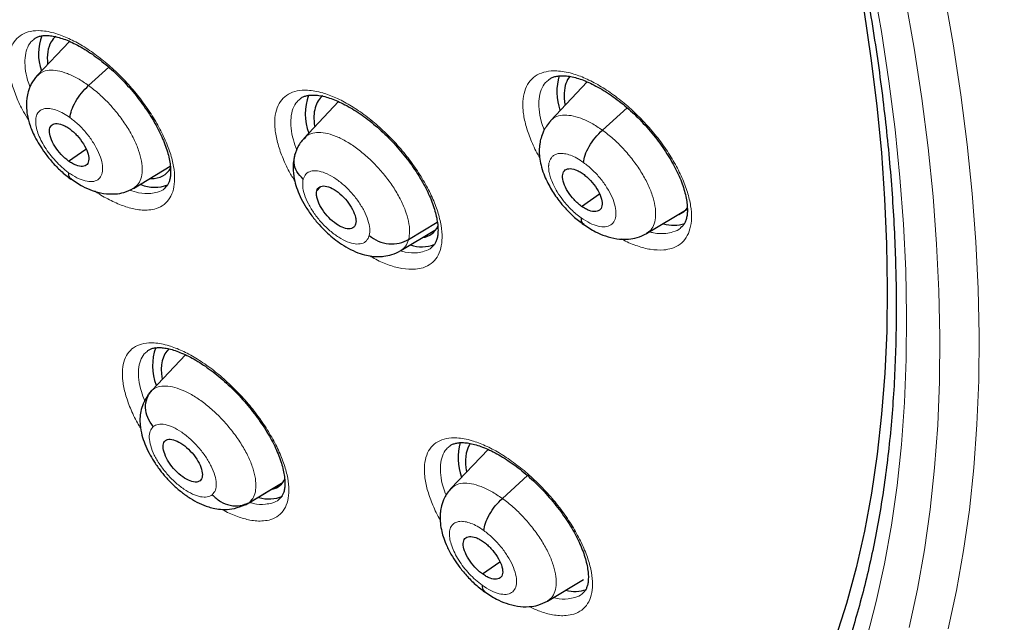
# Model space of a CAD drawing. Header units: millimetres. Extents: x 8 to 2230, y 12 to 2204.
# Tile 112 of 163: x 2072 to 2089, y 814 to 824. Entities that reach past the tile are written whole.
import ezdxf

# ---------------------------------------------------------------- set-up
doc = ezdxf.new("R2010")
doc.units = ezdxf.units.MM

msp = doc.modelspace()

# ---------------------------------------------------------------- linework, layer by layer
at = {"color": 7, "linetype": 'Continuous', "lineweight": 30}
for p, q in [((2072.885, 823.556), (2072.332, 822.97)), ((2073.211, 822.8), (2073.558, 823.114)), ((2081.763, 822.863), (2081.132, 822.196)), ((2077.499, 822.524), (2076.902, 821.892)), ((2082.023, 822.035), (2082.448, 822.419)), ((2076.905, 821.888), (2076.935, 821.915)), ((2072.869, 821.504), (2073.166, 821.711)), ((2073.982, 821.037), (2074.613, 821.415)), ((2077.125, 820.996), (2077.191, 821.065)), ((2081.667, 820.728), (2081.972, 820.94)), ((2082.782, 820.263), (2083.476, 820.678)), ((2078.701, 820.158), (2079.192, 820.459)), ((2078.566, 819.97), (2079.149, 820.318)), ((2074.3, 817.578), (2074.872, 818.184)), ((2074.297, 817.575), (2074.25, 817.525)), ((2080.062, 816.562), (2079.427, 815.89)), ((2080.308, 815.721), (2080.74, 816.112)), ((2075.904, 815.612), (2076.522, 815.982)), ((2075.969, 815.653), (2076.53, 815.989)), ((2079.967, 814.426), (2080.265, 814.633)), ((2081.083, 813.961), (2081.702, 814.332))]:
    msp.add_line(p, q, dxfattribs=at)
at = {"color": 252, "linetype": 'Continuous', "lineweight": 0}
for p, q in [((2076.876, 821.851), (2076.885, 821.87)), ((2074.254, 817.521), (2074.3, 817.578)), ((2075.969, 815.653), (2075.901, 815.617))]:
    msp.add_line(p, q, dxfattribs=at)
at = {"color": 252, "linetype": 'Continuous', "lineweight": 0, "flags": 128}
for points in [[(2086.659, 824.586), (2086.809, 823.725), (2086.938, 822.877), (2087.043, 822.044), (2087.127, 821.225), (2087.188, 820.421), (2087.226, 819.633), (2087.242, 818.861), (2087.235, 818.106), (2087.206, 817.368), (2087.154, 816.647), (2087.08, 815.945), (2086.983, 815.262), (2086.864, 814.598), (2086.722, 813.954), (2086.558, 813.329)], [(2087.888, 824.396), (2088.042, 823.512), (2088.174, 822.642), (2088.283, 821.787), (2088.368, 820.946), (2088.431, 820.121), (2088.47, 819.312), (2088.487, 818.52), (2088.48, 817.745), (2088.449, 816.988), (2088.396, 816.248), (2088.32, 815.528), (2088.22, 814.827), (2088.098, 814.145), (2087.953, 813.484)], [(2087.284, 813.508), (2087.428, 814.163), (2087.549, 814.838), (2087.647, 815.532), (2087.723, 816.246), (2087.776, 816.978), (2087.805, 817.728), (2087.812, 818.495), (2087.796, 819.28), (2087.757, 820.08), (2087.695, 820.897), (2087.61, 821.73), (2087.503, 822.577), (2087.372, 823.438), (2087.219, 824.313)]]:
    msp.add_lwpolyline(points, dxfattribs=at)
at = {"color": 7, "linetype": 'Continuous', "lineweight": 30, "flags": 128}
msp.add_lwpolyline([(2086.508, 824.097), (2086.63, 823.266), (2086.731, 822.449), (2086.809, 821.647), (2086.865, 820.859), (2086.899, 820.087), (2086.911, 819.331), (2086.901, 818.591), (2086.869, 817.869), (2086.814, 817.164), (2086.737, 816.477), (2086.638, 815.809), (2086.517, 815.159), (2086.374, 814.529), (2086.21, 813.919), (2086.023, 813.329)], dxfattribs=at)
at = {"color": 7, "linetype": 'Continuous', "lineweight": 30}
for centre, radius, start, end in [((2073.227, 823.342), 0.875, 159.0959, 199.2064), ((2082.238, 822.694), 0.995, 163.7885, 198.7447), ((2077.867, 822.318), 0.939, 160.2979, 200.7576), ((2074.345, 821.712), 0.657, 248.5346, 290.3233), ((2083.241, 821.023), 0.619, 254.2536, 288.4429), ((2078.924, 820.648), 0.613, 251.645, 290.772), ((2075.264, 817.997), 0.955, 160.813, 200.543), ((2080.579, 816.419), 1.029, 165.3596, 198.7652), ((2076.307, 816.277), 0.565, 252.1741, 294.238), ((2081.549, 814.724), 0.598, 255.4371, 289.63)]:
    msp.add_arc(centre, radius, start, end, dxfattribs=at)
for centre, major_axis, ratio, start_param, end_param in [((2073.588, 822.457), (-0.945, 1.176), 0.454207, 6.26606, 6.447011), ((2073.588, 822.457), (-0.945, 1.176), 0.454207, 0.163826, 0.625024), ((2082.464, 821.818), (-0.955, 1.182), 0.454611, 0.082034, 0.474621), ((2082.464, 821.818), (-0.955, 1.182), 0.454611, 0.474621, 0.672325), ((2078.163, 821.439), (-0.946, 1.175), 0.454578, 6.261543, 6.602914), ((2078.163, 821.439), (-0.946, 1.175), 0.454578, 0.319728, 0.662035), ((2073.588, 822.457), (-0.945, 1.176), 0.454207, 2.770959, 3.341252), ((2082.464, 821.818), (-0.955, 1.182), 0.454611, 3.011897, 3.273843), ((2078.163, 821.439), (-0.946, 1.175), 0.454578, 2.884803, 3.360734), ((2075.543, 817.115), (-0.944, 1.177), 0.454071, 0.008056, 0.673615), ((2080.771, 815.541), (-0.953, 1.186), 0.453336, 0.163331, 0.693551), ((2080.771, 815.541), (-0.953, 1.186), 0.453336, 0.136272, 0.163331), ((2075.543, 817.115), (-0.944, 1.177), 0.454071, 2.948614, 3.35843)]:
    msp.add_ellipse(centre, major_axis=major_axis, ratio=ratio, start_param=start_param, end_param=end_param, dxfattribs=at)
for points, knots in [([(2091.276, 812.468), (2091.352, 812.528), (2091.502, 812.645), (2091.705, 812.812), (2091.885, 812.965), (2092.042, 813.104), (2092.188, 813.238), (2092.321, 813.363), (2092.441, 813.48), (2092.551, 813.59), (2092.662, 813.704), (2092.779, 813.827), (2092.894, 813.952), (2093.001, 814.072), (2093.099, 814.184), (2093.186, 814.287), (2093.287, 814.409), (2093.4, 814.548), (2093.526, 814.711), (2093.649, 814.875), (2093.771, 815.044), (2093.892, 815.217), (2094.011, 815.395), (2094.127, 815.575), (2094.24, 815.757), (2094.349, 815.941), (2094.46, 816.134), (2094.574, 816.343), (2094.696, 816.575), (2094.824, 816.835), (2094.97, 817.145), (2095.122, 817.496), (2095.273, 817.872), (2095.406, 818.233), (2095.521, 818.574), (2095.62, 818.888), (2095.686, 819.115), (2095.729, 819.269), (2095.757, 819.368), (2095.789, 819.488), (2095.825, 819.631), (2095.91, 819.976), (2096.028, 820.513), (2096.139, 821.146), (2096.215, 821.669), (2096.266, 822.082), (2096.308, 822.485), (2096.342, 822.879), (2096.367, 823.258), (2096.386, 823.613), (2096.398, 823.936), (2096.406, 824.224), (2096.409, 824.477), (2096.411, 824.692), (2096.41, 824.87), (2096.409, 824.998), (2096.408, 825.083), (2096.408, 825.142), (2096.406, 825.211), (2096.405, 825.304), (2096.402, 825.428), (2096.398, 825.582), (2096.392, 825.76), (2096.381, 826.036), (2096.362, 826.412), (2096.329, 826.899), (2096.286, 827.425), (2096.23, 827.991), (2096.16, 828.586), (2096.064, 829.307), (2095.935, 830.135), (2095.767, 831.063), (2095.589, 831.937), (2095.406, 832.757), (2095.22, 833.522), (2095.028, 834.264), (2094.83, 834.982), (2094.625, 835.685), (2094.371, 836.513), (2094.055, 837.486), (2093.661, 838.619), (2093.227, 839.789), (2092.752, 840.996), (2092.273, 842.149), (2091.796, 843.24), (2091.33, 844.265), (2090.836, 845.308), (2090.322, 846.354), (2089.749, 847.478), (2089.121, 848.665), (2088.436, 849.908), (2087.749, 851.11), (2087.062, 852.269), (2086.426, 853.31), (2085.843, 854.237), (2085.315, 855.058), (2084.778, 855.874), (2084.22, 856.705), (2083.615, 857.586), (2082.957, 858.521), (2082.243, 859.509), (2081.485, 860.532), (2080.682, 861.588), (2079.831, 862.676), (2079.035, 863.665), (2078.304, 864.552), (2077.649, 865.331), (2076.971, 866.121), (2076.271, 866.92), (2075.557, 867.717), (2074.843, 868.497), (2074.085, 869.308), (2073.293, 870.136), (2072.472, 870.973), (2071.689, 871.753), (2070.946, 872.476), (2070.244, 873.145), (2069.584, 873.761), (2069.039, 874.26), (2068.599, 874.657), (2068.26, 874.959), (2067.949, 875.234), (2067.674, 875.475), (2067.46, 875.661), (2067.3, 875.799), (2067.182, 875.9), (2067.058, 876.007), (2066.905, 876.138), (2066.708, 876.305), (2066.474, 876.502), (2066.207, 876.726), (2065.908, 876.973), (2065.577, 877.245), (2065.229, 877.528), (2064.878, 877.81), (2064.389, 878.198), (2063.775, 878.676), (2063.072, 879.211), (2062.437, 879.682), (2061.852, 880.108), (2061.265, 880.526), (2060.651, 880.955), (2059.998, 881.399), (2059.309, 881.857), (2058.593, 882.318), (2057.876, 882.767), (2057.181, 883.187), (2056.717, 883.462), (2056.485, 883.594), (2056.471, 883.602)], [0, 0, 0, 0, 0.0042077, 0.0082656, 0.0121942, 0.0159248, 0.0192828, 0.0222635, 0.025087, 0.0274445, 0.0301951, 0.0333074, 0.0363414, 0.0391559, 0.0417511, 0.0441273, 0.0462845, 0.0500415, 0.0536049, 0.057244, 0.060959, 0.0647457, 0.0685605, 0.0723922, 0.0762278, 0.0800446, 0.0838669, 0.0880517, 0.0927157, 0.0978595, 0.1034175, 0.1108565, 0.1178811, 0.1244908, 0.1306551, 0.136254, 0.141145, 0.1425561, 0.1442438, 0.1463224, 0.1487919, 0.151607, 0.164055, 0.1758629, 0.1825868, 0.189083, 0.1953511, 0.2013911, 0.2071965, 0.2125514, 0.217349, 0.2215892, 0.2252718, 0.2283967, 0.2309638, 0.232973, 0.2338958, 0.2346271, 0.2355301, 0.2368686, 0.2386424, 0.2408517, 0.2434653, 0.2462327, 0.2525492, 0.25933, 0.266575, 0.274284, 0.28244, 0.2906031, 0.303052, 0.3150371, 0.3265577, 0.3364509, 0.3459731, 0.3551243, 0.3639047, 0.3723252, 0.3807252, 0.3938239, 0.4072503, 0.4210066, 0.4350949, 0.4495177, 0.4610865, 0.4728647, 0.4848539, 0.4969042, 0.50868, 0.5232519, 0.5373587, 0.5509994, 0.5641721, 0.5768748, 0.586525, 0.5958834, 0.6050539, 0.614582, 0.6245464, 0.6355915, 0.6471277, 0.6591551, 0.6716742, 0.6846853, 0.6981888, 0.707561, 0.7171571, 0.7269774, 0.7370222, 0.7472853, 0.7573912, 0.7671239, 0.7789713, 0.7902141, 0.8008515, 0.8108829, 0.8203077, 0.8291254, 0.8373355, 0.8420902, 0.8466142, 0.8507949, 0.8544312, 0.8575189, 0.8592433, 0.8607325, 0.8621693, 0.8641563, 0.8667408, 0.8699231, 0.8733271, 0.8772235, 0.8816128, 0.8862861, 0.890855, 0.8953109, 0.9053658, 0.9147908, 0.9226729, 0.9300628, 0.9375455, 0.9454494, 0.9539496, 0.9628899, 0.9722711, 0.9818121, 0.9908807, 0.9994521, 1, 1, 1, 1]), ([(2048.207, 876.227), (2048.32, 876.162), (2048.646, 875.972), (2049.188, 875.649), (2049.833, 875.253), (2050.481, 874.844), (2051.13, 874.422), (2051.781, 873.987), (2052.433, 873.54), (2053.086, 873.081), (2053.74, 872.61), (2054.394, 872.127), (2055.048, 871.633), (2055.702, 871.127), (2056.356, 870.61), (2057.008, 870.082), (2057.66, 869.543), (2058.311, 868.993), (2058.96, 868.433), (2059.608, 867.863), (2060.253, 867.283), (2060.896, 866.694), (2061.537, 866.095), (2062.175, 865.487), (2062.81, 864.87), (2063.441, 864.244), (2064.069, 863.61), (2064.693, 862.967), (2065.312, 862.317), (2065.928, 861.659), (2066.539, 860.993), (2067.145, 860.321), (2067.746, 859.642), (2068.341, 858.956), (2068.931, 858.264), (2069.515, 857.565), (2070.093, 856.862), (2070.665, 856.152), (2071.23, 855.438), (2071.788, 854.718), (2072.34, 853.995), (2072.884, 853.266), (2073.42, 852.534), (2073.949, 851.799), (2074.471, 851.059), (2074.984, 850.317), (2075.488, 849.572), (2075.985, 848.825), (2076.472, 848.075), (2076.951, 847.324), (2077.42, 846.571), (2077.881, 845.816), (2078.331, 845.061), (2078.773, 844.305), (2079.204, 843.549), (2079.625, 842.793), (2080.036, 842.037), (2080.437, 841.282), (2080.827, 840.528), (2081.207, 839.775), (2081.576, 839.023), (2081.933, 838.274), (2082.28, 837.526), (2082.616, 836.781), (2082.94, 836.039), (2083.252, 835.3), (2083.553, 834.564), (2083.843, 833.832), (2084.12, 833.104), (2084.385, 832.381), (2084.639, 831.662), (2084.88, 830.947), (2085.109, 830.238), (2085.325, 829.535), (2085.53, 828.837), (2085.721, 828.145), (2085.9, 827.46), (2086.067, 826.781), (2086.221, 826.11), (2086.362, 825.445), (2086.49, 824.788), (2086.605, 824.139), (2086.708, 823.497), (2086.798, 822.864), (2086.874, 822.24), (2086.938, 821.624), (2086.989, 821.018), (2087.027, 820.42), (2087.052, 819.832), (2087.064, 819.254), (2087.064, 818.686), (2087.05, 818.128), (2087.024, 817.581), (2086.984, 817.044), (2086.932, 816.518), (2086.867, 816.004), (2086.79, 815.5), (2086.699, 815.008), (2086.597, 814.527), (2086.481, 814.058), (2086.353, 813.601), (2086.213, 813.156), (2086.06, 812.723), (2085.895, 812.303), (2085.717, 811.895), (2085.527, 811.499), (2085.325, 811.116), (2085.11, 810.746), (2084.884, 810.389), (2084.645, 810.045), (2084.394, 809.715), (2084.13, 809.397), (2083.856, 809.093), (2083.568, 808.804), (2083.361, 808.608), (2083.248, 808.512), (2083.237, 808.504)], [0, 0, 0, 0, 0.004666, 0.013525, 0.022386, 0.031248, 0.040111, 0.048976, 0.057841, 0.066707, 0.075574, 0.084443, 0.093312, 0.102182, 0.111052, 0.119924, 0.128796, 0.137669, 0.146543, 0.155417, 0.164292, 0.173167, 0.182043, 0.19092, 0.199797, 0.208674, 0.217552, 0.22643, 0.235308, 0.244187, 0.253065, 0.261944, 0.270824, 0.279703, 0.288583, 0.297462, 0.306342, 0.315222, 0.324102, 0.332981, 0.341861, 0.350741, 0.35962, 0.3685, 0.377379, 0.386258, 0.395137, 0.404015, 0.412893, 0.421771, 0.430649, 0.439526, 0.448402, 0.457279, 0.466154, 0.47503, 0.483904, 0.492778, 0.501652, 0.510525, 0.519397, 0.528268, 0.537138, 0.546008, 0.554877, 0.563745, 0.572611, 0.581477, 0.590342, 0.599206, 0.608069, 0.61693, 0.62579, 0.634649, 0.643507, 0.652364, 0.661219, 0.670073, 0.678925, 0.687776, 0.696626, 0.705475, 0.714322, 0.723168, 0.732013, 0.740858, 0.749701, 0.758543, 0.767386, 0.776228, 0.78507, 0.793912, 0.802755, 0.8116, 0.820446, 0.829295, 0.838147, 0.847003, 0.855864, 0.864731, 0.873605, 0.882487, 0.891378, 0.90028, 0.909194, 0.918121, 0.927061, 0.936017, 0.944988, 0.953975, 0.962977, 0.971994, 0.981025, 0.990068, 0.99912, 1, 1, 1, 1]), ([(2072.277, 823.598), (2072.29, 823.607), (2072.315, 823.626), (2072.368, 823.645), (2072.434, 823.657), (2072.512, 823.658), (2072.604, 823.648), (2072.704, 823.624), (2072.812, 823.588), (2072.928, 823.539), (2073.051, 823.476), (2073.179, 823.401), (2073.309, 823.313), (2073.441, 823.214), (2073.572, 823.104), (2073.699, 822.987), (2073.822, 822.862), (2073.941, 822.73), (2074.054, 822.592), (2074.16, 822.45), (2074.258, 822.307), (2074.345, 822.163), (2074.42, 822.023), (2074.483, 821.887), (2074.534, 821.757), (2074.573, 821.632), (2074.601, 821.513), (2074.616, 821.405), (2074.62, 821.308), (2074.613, 821.226), (2074.598, 821.161), (2074.576, 821.109), (2074.551, 821.069), (2074.528, 821.051), (2074.518, 821.042)], [0, 0, 0, 0, 0.032905, 0.065213, 0.095515, 0.127761, 0.158852, 0.189346, 0.219408, 0.249971, 0.281046, 0.312537, 0.344306, 0.376208, 0.408081, 0.439726, 0.471105, 0.502812, 0.534848, 0.567066, 0.599255, 0.631195, 0.662718, 0.693697, 0.724408, 0.755597, 0.786961, 0.818205, 0.849071, 0.879428, 0.909375, 0.939394, 0.972412, 1, 1, 1, 1]), ([(2072.331, 822.97), (2072.294, 822.925), (2072.228, 822.843), (2072.175, 822.706), (2072.152, 822.595), (2072.142, 822.486), (2072.148, 822.366), (2072.169, 822.247), (2072.2, 822.135), (2072.238, 822.032), (2072.292, 821.913), (2072.367, 821.779), (2072.466, 821.634), (2072.589, 821.481), (2072.738, 821.327), (2072.848, 821.241), (2072.906, 821.197)], [0, 0, 0, 0, 0.092118, 0.165859, 0.221796, 0.260703, 0.324954, 0.401855, 0.449024, 0.504098, 0.566959, 0.637612, 0.716189, 0.802723, 0.897205, 1, 1, 1, 1]), ([(2081.104, 822.9), (2081.118, 822.911), (2081.148, 822.932), (2081.205, 822.953), (2081.275, 822.967), (2081.358, 822.969), (2081.454, 822.96), (2081.558, 822.938), (2081.67, 822.902), (2081.789, 822.854), (2081.914, 822.793), (2082.045, 822.718), (2082.178, 822.631), (2082.312, 822.533), (2082.444, 822.425), (2082.573, 822.308), (2082.697, 822.184), (2082.816, 822.053), (2082.93, 821.916), (2083.036, 821.775), (2083.133, 821.631), (2083.219, 821.489), (2083.294, 821.349), (2083.355, 821.214), (2083.405, 821.083), (2083.442, 820.958), (2083.468, 820.84), (2083.481, 820.731), (2083.483, 820.635), (2083.474, 820.552), (2083.456, 820.485), (2083.431, 820.431), (2083.403, 820.391), (2083.379, 820.372), (2083.369, 820.364)], [0, 0, 0, 0, 0.033632, 0.065977, 0.096463, 0.128891, 0.160217, 0.190929, 0.221194, 0.251913, 0.283112, 0.3147, 0.346546, 0.378511, 0.410435, 0.44212, 0.473535, 0.50527, 0.537326, 0.569551, 0.60173, 0.633649, 0.665141, 0.696084, 0.726765, 0.757947, 0.789319, 0.820604, 0.85156, 0.882092, 0.912347, 0.942812, 0.976755, 1, 1, 1, 1]), ([(2072.893, 822.248), (2072.899, 822.289), (2072.911, 822.37), (2072.983, 822.522), (2073.086, 822.675), (2073.169, 822.758), (2073.211, 822.8)], [0, 0, 0, 0, 0.249701, 0.499996, 0.749938, 1, 1, 1, 1]), ([(2076.843, 822.574), (2076.858, 822.585), (2076.885, 822.605), (2076.942, 822.625), (2077.01, 822.637), (2077.091, 822.638), (2077.185, 822.628), (2077.287, 822.604), (2077.398, 822.568), (2077.515, 822.519), (2077.64, 822.456), (2077.769, 822.381), (2077.901, 822.293), (2078.034, 822.194), (2078.165, 822.085), (2078.293, 821.967), (2078.417, 821.843), (2078.536, 821.711), (2078.649, 821.574), (2078.755, 821.432), (2078.852, 821.288), (2078.939, 821.146), (2079.013, 821.006), (2079.075, 820.871), (2079.125, 820.741), (2079.163, 820.616), (2079.189, 820.498), (2079.203, 820.39), (2079.206, 820.294), (2079.198, 820.213), (2079.181, 820.147), (2079.157, 820.095), (2079.131, 820.056), (2079.108, 820.038), (2079.098, 820.031)], [0, 0, 0, 0, 0.034886, 0.067062, 0.097374, 0.12962, 0.160781, 0.191347, 0.221481, 0.252145, 0.283302, 0.314857, 0.346673, 0.37861, 0.410505, 0.442151, 0.473547, 0.505293, 0.537357, 0.569589, 0.601769, 0.633687, 0.665175, 0.696114, 0.726817, 0.758023, 0.789397, 0.820647, 0.851529, 0.881938, 0.912012, 0.942253, 0.976088, 1, 1, 1, 1]), ([(2072.869, 821.504), (2072.847, 821.521), (2072.803, 821.555), (2072.719, 821.639), (2072.628, 821.758), (2072.554, 821.905), (2072.532, 822.031), (2072.561, 822.12), (2072.641, 822.155), (2072.735, 822.139), (2072.82, 822.101), (2072.865, 822.071), (2072.887, 822.056)], [0, 0, 0, 0, 0.062838, 0.125544, 0.250838, 0.375533, 0.50001, 0.624477, 0.749164, 0.874459, 0.937164, 1, 1, 1, 1]), ([(2081.138, 822.194), (2081.113, 822.165), (2081.066, 822.11), (2081.01, 822.009), (2080.972, 821.908), (2080.951, 821.814), (2080.943, 821.743), (2080.939, 821.667), (2080.944, 821.565), (2080.969, 821.432), (2081.013, 821.291), (2081.071, 821.158), (2081.134, 821.04), (2081.203, 820.931), (2081.285, 820.817), (2081.391, 820.69), (2081.532, 820.546), (2081.642, 820.461), (2081.702, 820.415)], [0, 0, 0, 0, 0.061681, 0.115222, 0.180325, 0.227844, 0.258768, 0.285954, 0.344545, 0.416052, 0.492247, 0.559667, 0.618726, 0.675875, 0.733863, 0.80692, 0.895377, 1, 1, 1, 1]), ([(2072.887, 822.056), (2072.909, 822.039), (2072.953, 822.005), (2073.036, 821.92), (2073.127, 821.801), (2073.201, 821.655), (2073.223, 821.529), (2073.194, 821.439), (2073.115, 821.404), (2073.02, 821.421), (2072.935, 821.459), (2072.891, 821.489), (2072.869, 821.504)], [0, 0, 0, 0, 0.062838, 0.125543, 0.250838, 0.375533, 0.500009, 0.624477, 0.749164, 0.874459, 0.937164, 1, 1, 1, 1]), ([(2081.701, 821.48), (2081.707, 821.521), (2081.72, 821.603), (2081.794, 821.756), (2081.898, 821.909), (2081.981, 821.993), (2082.023, 822.035)], [0, 0, 0, 0, 0.2490884, 0.499718, 0.750149, 1, 1, 1, 1]), ([(2076.932, 821.921), (2076.89, 821.876), (2076.806, 821.786), (2076.765, 821.663), (2076.745, 821.603)], [0, 0, 0, 0, 0.505333, 1, 1, 1, 1]), ([(2076.749, 821.615), (2076.739, 821.577), (2076.721, 821.504), (2076.714, 821.365), (2076.732, 821.212), (2076.777, 821.049), (2076.839, 820.894), (2076.926, 820.731), (2077.036, 820.568), (2077.158, 820.42), (2077.277, 820.297), (2077.394, 820.192), (2077.521, 820.095), (2077.668, 820.004), (2077.823, 819.932), (2077.966, 819.889), (2078.08, 819.87), (2078.183, 819.865), (2078.289, 819.871), (2078.426, 819.899), (2078.516, 819.944), (2078.566, 819.969)], [0, 0, 0, 0, 0.044787, 0.085057, 0.153123, 0.207848, 0.263757, 0.324601, 0.390503, 0.45264, 0.506665, 0.553469, 0.603332, 0.661085, 0.725537, 0.7811, 0.824079, 0.849721, 0.887354, 0.937408, 1, 1, 1, 1]), ([(2076.892, 821.195), (2076.853, 821.237), (2076.774, 821.32), (2076.724, 821.469), (2076.742, 821.56), (2076.75, 821.602)], [0, 0, 0, 0, 0.35409, 0.704714, 1, 1, 1, 1]), ([(2072.863, 821.311), (2072.865, 821.276), (2072.868, 821.226), (2072.901, 821.21), (2072.912, 821.205)], [0, 0, 0, 0, 0.69127, 1, 1, 1, 1]), ([(2081.667, 820.728), (2081.645, 820.745), (2081.6, 820.779), (2081.517, 820.863), (2081.426, 820.982), (2081.353, 821.129), (2081.332, 821.256), (2081.363, 821.347), (2081.444, 821.383), (2081.54, 821.368), (2081.625, 821.33), (2081.67, 821.3), (2081.692, 821.285)], [0, 0, 0, 0, 0.062837, 0.125545, 0.250843, 0.37553, 0.5, 0.62447, 0.749157, 0.874455, 0.937163, 1, 1, 1, 1]), ([(2081.692, 821.285), (2081.714, 821.268), (2081.759, 821.234), (2081.842, 821.15), (2081.933, 821.031), (2082.006, 820.884), (2082.027, 820.757), (2081.996, 820.666), (2081.915, 820.63), (2081.819, 820.645), (2081.734, 820.683), (2081.689, 820.713), (2081.667, 820.728)], [0, 0, 0, 0, 0.062837, 0.125545, 0.250843, 0.37553, 0.5, 0.624469, 0.749157, 0.874455, 0.937163, 1, 1, 1, 1]), ([(2072.902, 821.203), (2072.97, 821.157), (2073.092, 821.074), (2073.282, 820.994), (2073.463, 820.944), (2073.656, 820.935), (2073.832, 820.963), (2073.93, 821.011), (2073.984, 821.038)], [0, 0, 0, 0, 0.195182, 0.350071, 0.525002, 0.698774, 0.833119, 1, 1, 1, 1]), ([(2077.792, 820.425), (2077.787, 820.411), (2077.776, 820.382), (2077.732, 820.347), (2077.653, 820.336), (2077.529, 820.376), (2077.394, 820.47), (2077.268, 820.599), (2077.173, 820.746), (2077.128, 820.864), (2077.116, 820.946), (2077.122, 820.979), (2077.125, 820.996)], [0, 0, 0, 0, 0.062835, 0.125528, 0.25081, 0.375518, 0.500001, 0.624484, 0.749192, 0.874472, 0.937165, 1, 1, 1, 1]), ([(2077.125, 820.996), (2077.131, 821.01), (2077.141, 821.039), (2077.185, 821.074), (2077.265, 821.085), (2077.389, 821.045), (2077.524, 820.951), (2077.649, 820.822), (2077.744, 820.675), (2077.789, 820.557), (2077.801, 820.475), (2077.795, 820.442), (2077.792, 820.425)], [0, 0, 0, 0, 0.062835, 0.125528, 0.250808, 0.375516, 0.5, 0.624483, 0.74919, 0.874472, 0.937165, 1, 1, 1, 1]), ([(2081.658, 820.533), (2081.66, 820.498), (2081.663, 820.445), (2081.697, 820.429), (2081.709, 820.423)], [0, 0, 0, 0, 0.6670483, 1, 1, 1, 1]), ([(2081.699, 820.421), (2081.767, 820.375), (2081.89, 820.293), (2082.082, 820.214), (2082.265, 820.166), (2082.458, 820.159), (2082.633, 820.188), (2082.73, 820.237), (2082.784, 820.263)], [0, 0, 0, 0, 0.196112, 0.351594, 0.527032, 0.700538, 0.83418, 1, 1, 1, 1]), ([(2078.025, 820.226), (2078.075, 820.192), (2078.174, 820.122), (2078.359, 820.079), (2078.545, 820.085), (2078.649, 820.134), (2078.701, 820.158)], [0, 0, 0, 0, 0.248375, 0.499434, 0.750537, 1, 1, 1, 1]), ([(2074.22, 818.249), (2074.233, 818.259), (2074.257, 818.277), (2074.309, 818.295), (2074.373, 818.307), (2074.451, 818.308), (2074.542, 818.297), (2074.642, 818.274), (2074.75, 818.238), (2074.866, 818.189), (2074.989, 818.127), (2075.117, 818.052), (2075.248, 817.964), (2075.38, 817.866), (2075.512, 817.757), (2075.64, 817.64), (2075.764, 817.516), (2075.884, 817.385), (2075.999, 817.248), (2076.106, 817.107), (2076.205, 816.965), (2076.294, 816.822), (2076.371, 816.683), (2076.435, 816.548), (2076.488, 816.418), (2076.529, 816.294), (2076.558, 816.177), (2076.574, 816.069), (2076.58, 815.973), (2076.574, 815.893), (2076.56, 815.828), (2076.539, 815.777), (2076.515, 815.738), (2076.493, 815.72), (2076.483, 815.711)], [0, 0, 0, 0, 0.033266, 0.065314, 0.095429, 0.127468, 0.158421, 0.188828, 0.218822, 0.249324, 0.280353, 0.31181, 0.343556, 0.375443, 0.407311, 0.438965, 0.470345, 0.502033, 0.534054, 0.566262, 0.598449, 0.630396, 0.661932, 0.692925, 0.723623, 0.754776, 0.786105, 0.817308, 0.848127, 0.878424, 0.908292, 0.938209, 0.970892, 1, 1, 1, 1]), ([(2074.32, 816.952), (2074.285, 817.002), (2074.215, 817.101), (2074.18, 817.276), (2074.203, 817.448), (2074.267, 817.534), (2074.3, 817.578)], [0, 0, 0, 0, 0.2516749, 0.5008992, 0.7493028, 1, 1, 1, 1]), ([(2074.22, 817.473), (2074.194, 817.43), (2074.143, 817.349), (2074.105, 817.217), (2074.09, 817.095), (2074.094, 816.955), (2074.121, 816.812), (2074.174, 816.651), (2074.244, 816.502), (2074.331, 816.354), (2074.427, 816.216), (2074.539, 816.079), (2074.663, 815.95), (2074.802, 815.829), (2074.952, 815.722), (2075.11, 815.635), (2075.246, 815.58), (2075.383, 815.544), (2075.517, 815.528), (2075.679, 815.534), (2075.787, 815.572), (2075.846, 815.593)], [0, 0, 0, 0, 0.049719, 0.094876, 0.135601, 0.172218, 0.235431, 0.288896, 0.347055, 0.397188, 0.456162, 0.50718, 0.564273, 0.623944, 0.683723, 0.744062, 0.805823, 0.842296, 0.886411, 0.938965, 1, 1, 1, 1]), ([(2074.223, 817.47), (2074.224, 817.476), (2074.23, 817.498), (2074.244, 817.511), (2074.254, 817.521)], [0, 0, 0, 0, 0.274268, 1, 1, 1, 1]), ([(2074.528, 816.712), (2074.54, 816.72), (2074.563, 816.735), (2074.628, 816.739), (2074.727, 816.711), (2074.861, 816.629), (2074.99, 816.504), (2075.094, 816.36), (2075.156, 816.217), (2075.167, 816.117), (2075.153, 816.055), (2075.134, 816.035), (2075.124, 816.025)], [0, 0, 0, 0, 0.062835, 0.125528, 0.250809, 0.375516, 0.499999, 0.624482, 0.74919, 0.874472, 0.937165, 1, 1, 1, 1]), ([(2075.124, 816.025), (2075.113, 816.018), (2075.09, 816.003), (2075.025, 815.998), (2074.926, 816.026), (2074.792, 816.109), (2074.663, 816.233), (2074.559, 816.377), (2074.497, 816.52), (2074.486, 816.621), (2074.5, 816.683), (2074.519, 816.702), (2074.528, 816.712)], [0, 0, 0, 0, 0.062835, 0.125528, 0.25081, 0.375518, 0.5, 0.624484, 0.749191, 0.874472, 0.937165, 1, 1, 1, 1]), ([(2079.402, 816.617), (2079.415, 816.626), (2079.44, 816.645), (2079.493, 816.664), (2079.558, 816.677), (2079.638, 816.68), (2079.73, 816.67), (2079.831, 816.648), (2079.941, 816.613), (2080.058, 816.566), (2080.182, 816.505), (2080.311, 816.432), (2080.444, 816.346), (2080.578, 816.248), (2080.71, 816.141), (2080.84, 816.025), (2080.965, 815.902), (2081.086, 815.772), (2081.201, 815.636), (2081.31, 815.496), (2081.409, 815.354), (2081.499, 815.212), (2081.576, 815.072), (2081.641, 814.938), (2081.694, 814.808), (2081.735, 814.684), (2081.763, 814.566), (2081.78, 814.458), (2081.785, 814.362), (2081.779, 814.28), (2081.765, 814.214), (2081.743, 814.162), (2081.717, 814.122), (2081.694, 814.102), (2081.683, 814.093)], [0, 0, 0, 0, 0.031566, 0.06378, 0.09405, 0.126251, 0.157343, 0.187872, 0.217975, 0.248515, 0.279573, 0.311053, 0.342823, 0.374738, 0.406639, 0.438339, 0.469751, 0.501434, 0.533451, 0.565658, 0.59785, 0.629807, 0.661357, 0.692367, 0.723053, 0.754179, 0.785497, 0.816722, 0.847594, 0.877987, 0.908003, 0.938106, 0.970872, 1, 1, 1, 1]), ([(2079.426, 815.889), (2079.404, 815.864), (2079.363, 815.816), (2079.306, 815.718), (2079.265, 815.608), (2079.245, 815.5), (2079.238, 815.398), (2079.243, 815.287), (2079.265, 815.162), (2079.303, 815.031), (2079.36, 814.888), (2079.443, 814.732), (2079.55, 814.572), (2079.676, 814.415), (2079.829, 814.254), (2079.944, 814.165), (2080.004, 814.119)], [0, 0, 0, 0, 0.053081, 0.100174, 0.176572, 0.230303, 0.263555, 0.326173, 0.399018, 0.458874, 0.534879, 0.62679, 0.706336, 0.795006, 0.892775, 1, 1, 1, 1]), ([(2075.333, 815.785), (2075.377, 815.743), (2075.467, 815.658), (2075.639, 815.594), (2075.817, 815.585), (2075.918, 815.63), (2075.969, 815.653)], [0, 0, 0, 0, 0.248385, 0.499438, 0.750533, 1, 1, 1, 1]), ([(2079.991, 815.17), (2079.997, 815.21), (2080.008, 815.292), (2080.08, 815.443), (2080.183, 815.596), (2080.267, 815.679), (2080.308, 815.721)], [0, 0, 0, 0, 0.249662, 0.499977, 0.749944, 1, 1, 1, 1]), ([(2075.901, 815.617), (2075.89, 815.609), (2075.874, 815.598), (2075.851, 815.596), (2075.843, 815.596)], [0, 0, 0, 0, 0.655612, 1, 1, 1, 1]), ([(2079.967, 814.426), (2079.945, 814.443), (2079.901, 814.477), (2079.817, 814.561), (2079.725, 814.679), (2079.651, 814.826), (2079.629, 814.952), (2079.658, 815.041), (2079.738, 815.076), (2079.833, 815.06), (2079.918, 815.022), (2079.962, 814.992), (2079.984, 814.977)], [0, 0, 0, 0, 0.062838, 0.125545, 0.250841, 0.375535, 0.500011, 0.624477, 0.749162, 0.874458, 0.937164, 1, 1, 1, 1]), ([(2079.984, 814.977), (2080.007, 814.96), (2080.051, 814.926), (2080.135, 814.842), (2080.226, 814.724), (2080.3, 814.577), (2080.322, 814.451), (2080.293, 814.362), (2080.213, 814.327), (2080.119, 814.343), (2080.033, 814.381), (2079.989, 814.411), (2079.967, 814.426)], [0, 0, 0, 0, 0.062838, 0.125544, 0.25084, 0.375534, 0.50001, 0.624476, 0.749162, 0.874458, 0.937164, 1, 1, 1, 1]), ([(2079.961, 814.233), (2079.963, 814.198), (2079.966, 814.148), (2080, 814.132), (2080.01, 814.127)], [0, 0, 0, 0, 0.689459, 1, 1, 1, 1]), ([(2080.001, 814.125), (2080.069, 814.079), (2080.191, 813.996), (2080.381, 813.916), (2080.563, 813.867), (2080.756, 813.859), (2080.933, 813.887), (2081.03, 813.935), (2081.084, 813.962)], [0, 0, 0, 0, 0.195219, 0.350133, 0.525119, 0.698893, 0.833202, 1, 1, 1, 1])]:
    msp.add_open_spline(points, degree=3, knots=knots, dxfattribs=at)
at = {"color": 252, "linetype": 'Continuous', "lineweight": 0}
for points, knots in [([(2055.526, 883.511), (2056.515, 882.917), (2058.493, 881.729), (2061.5, 879.623), (2064.506, 877.298), (2067.493, 874.75), (2070.436, 872.005), (2073.312, 869.082), (2076.098, 866.005), (2078.773, 862.798), (2081.316, 859.485), (2083.707, 856.094), (2085.927, 852.649), (2087.959, 849.179), (2089.787, 845.711), (2091.396, 842.272), (2092.775, 838.887), (2093.911, 835.586), (2094.797, 832.392), (2095.425, 829.331), (2095.791, 826.427), (2095.891, 823.702), (2095.725, 821.179), (2095.294, 818.877), (2094.603, 816.811), (2093.649, 815.009), (2092.552, 813.55), (2091.666, 812.83), (2091.274, 812.511)], [0, 0, 0, 0, 0.038766, 0.077532, 0.116298, 0.155064, 0.19383, 0.232596, 0.271362, 0.310128, 0.348894, 0.387661, 0.426427, 0.465193, 0.503959, 0.542725, 0.581491, 0.620257, 0.659023, 0.697789, 0.736555, 0.775321, 0.814087, 0.852853, 0.891619, 0.930385, 0.969151, 1, 1, 1, 1]), ([(2074.244, 820.666), (2074.287, 820.672), (2074.387, 820.687), (2074.51, 820.755), (2074.611, 820.865), (2074.672, 821.015), (2074.694, 821.197), (2074.675, 821.409), (2074.617, 821.642), (2074.519, 821.892), (2074.387, 822.15), (2074.222, 822.41), (2074.031, 822.665), (2073.817, 822.906), (2073.588, 823.127), (2073.349, 823.322), (2073.108, 823.485), (2072.871, 823.611), (2072.674, 823.688), (2072.516, 823.726), (2072.367, 823.745), (2072.212, 823.735), (2072.064, 823.681), (2071.951, 823.585), (2071.875, 823.45), (2071.838, 823.279), (2071.841, 823.078), (2071.885, 822.852), (2071.969, 822.607), (2072.069, 822.385), (2072.153, 822.247), (2072.185, 822.195)], [0, 0, 0, 0, 0.028083, 0.064269, 0.100454, 0.136617, 0.17278, 0.208942, 0.245104, 0.281286, 0.317469, 0.353685, 0.389901, 0.426148, 0.462396, 0.498659, 0.534923, 0.57118, 0.607436, 0.630111, 0.652785, 0.688956, 0.725127, 0.761298, 0.797469, 0.833629, 0.86979, 0.905956, 0.942122, 0.978314, 1, 1, 1, 1]), ([(2072.206, 822.772), (2072.191, 822.813), (2072.15, 822.927), (2072.12, 823.098), (2072.115, 823.278), (2072.149, 823.43), (2072.204, 823.538), (2072.26, 823.58), (2072.28, 823.595)], [0, 0, 0, 0, 0.109642, 0.304221, 0.498755, 0.69329, 0.887882, 1, 1, 1, 1]), ([(2072.334, 822.968), (2072.358, 822.991), (2072.411, 823.039), (2072.53, 823.066), (2072.677, 823.059), (2072.845, 823.01), (2073.025, 822.927), (2073.149, 822.842), (2073.211, 822.8)], [0, 0, 0, 0, 0.146595, 0.317206, 0.487836, 0.658531, 0.829155, 1, 1, 1, 1]), ([(2083.08, 819.98), (2083.126, 819.987), (2083.231, 820.003), (2083.361, 820.073), (2083.467, 820.186), (2083.533, 820.338), (2083.56, 820.522), (2083.544, 820.735), (2083.489, 820.969), (2083.394, 821.219), (2083.263, 821.477), (2083.099, 821.737), (2082.907, 821.99), (2082.692, 822.229), (2082.461, 822.449), (2082.219, 822.642), (2081.974, 822.803), (2081.732, 822.928), (2081.53, 823.002), (2081.367, 823.039), (2081.214, 823.056), (2081.054, 823.044), (2080.9, 822.987), (2080.781, 822.888), (2080.699, 822.751), (2080.658, 822.578), (2080.657, 822.375), (2080.698, 822.148), (2080.78, 821.903), (2080.865, 821.707), (2080.931, 821.596), (2080.947, 821.57)], [0, 0, 0, 0, 0.029227, 0.065823, 0.102419, 0.138952, 0.175485, 0.211979, 0.248473, 0.284966, 0.32146, 0.357994, 0.394528, 0.431123, 0.467719, 0.504372, 0.541026, 0.577706, 0.614387, 0.637388, 0.660389, 0.696946, 0.733502, 0.770061, 0.80662, 0.843138, 0.879655, 0.916144, 0.952633, 0.989136, 1, 1, 1, 1]), ([(2073.211, 822.8), (2073.273, 822.752), (2073.397, 822.657), (2073.574, 822.48), (2073.736, 822.289), (2073.878, 822.087), (2073.992, 821.883), (2074.076, 821.685), (2074.123, 821.5), (2074.136, 821.336), (2074.113, 821.198), (2074.063, 821.095), (2074.005, 821.057), (2073.98, 821.041)], [0, 0, 0, 0, 0.0929449, 0.1857672, 0.2786287, 0.3714564, 0.4642733, 0.5570108, 0.6497007, 0.7425133, 0.8353241, 0.9280104, 1, 1, 1, 1]), ([(2081.026, 822.033), (2081.008, 822.086), (2080.963, 822.212), (2080.933, 822.395), (2080.932, 822.577), (2080.971, 822.73), (2081.029, 822.839), (2081.087, 822.882), (2081.107, 822.897)], [0, 0, 0, 0, 0.136527, 0.326295, 0.516204, 0.706114, 0.89625, 1, 1, 1, 1]), ([(2078.819, 819.65), (2078.864, 819.657), (2078.965, 819.672), (2079.092, 819.741), (2079.194, 819.853), (2079.258, 820.004), (2079.281, 820.187), (2079.263, 820.399), (2079.206, 820.633), (2079.109, 820.883), (2078.977, 821.141), (2078.812, 821.4), (2078.62, 821.654), (2078.405, 821.894), (2078.175, 822.114), (2077.934, 822.308), (2077.691, 822.47), (2077.452, 822.595), (2077.252, 822.67), (2077.092, 822.707), (2076.941, 822.725), (2076.784, 822.714), (2076.634, 822.658), (2076.518, 822.561), (2076.44, 822.424), (2076.401, 822.252), (2076.403, 822.051), (2076.446, 821.824), (2076.529, 821.58), (2076.631, 821.355), (2076.716, 821.214), (2076.75, 821.159)], [0, 0, 0, 0, 0.02843, 0.064569, 0.100707, 0.136804, 0.172902, 0.208983, 0.245064, 0.28116, 0.317257, 0.353393, 0.389529, 0.425713, 0.461897, 0.498115, 0.534333, 0.570556, 0.60678, 0.629461, 0.652143, 0.688255, 0.724368, 0.760481, 0.796595, 0.832684, 0.868773, 0.904856, 0.940938, 0.977045, 1, 1, 1, 1]), ([(2076.782, 821.693), (2076.761, 821.752), (2076.713, 821.884), (2076.68, 822.071), (2076.677, 822.252), (2076.712, 822.404), (2076.769, 822.513), (2076.826, 822.556), (2076.846, 822.571)], [0, 0, 0, 0, 0.148391, 0.334682, 0.520997, 0.707312, 0.893756, 1, 1, 1, 1]), ([(2072.863, 821.311), (2072.825, 821.34), (2072.75, 821.398), (2072.643, 821.505), (2072.545, 821.621), (2072.459, 821.743), (2072.39, 821.866), (2072.34, 821.986), (2072.31, 822.099), (2072.3, 822.2), (2072.311, 822.273), (2072.329, 822.312), (2072.34, 822.329), (2072.346, 822.337), (2072.351, 822.343), (2072.355, 822.346), (2072.359, 822.351), (2072.372, 822.364), (2072.395, 822.382), (2072.427, 822.396), (2072.457, 822.403), (2072.502, 822.409), (2072.57, 822.405), (2072.671, 822.377), (2072.78, 822.326), (2072.855, 822.274), (2072.893, 822.248)], [0, 0, 0, 0, 0.062594, 0.124976, 0.187335, 0.249629, 0.311864, 0.37427, 0.436886, 0.499536, 0.562183, 0.597226, 0.606402, 0.615575, 0.624744, 0.625379, 0.629906, 0.642055, 0.673377, 0.707908, 0.73261, 0.749883, 0.812382, 0.874899, 0.937373, 1, 1, 1, 1]), ([(2081.134, 822.194), (2081.16, 822.217), (2081.214, 822.267), (2081.336, 822.296), (2081.485, 822.29), (2081.654, 822.243), (2081.836, 822.161), (2081.961, 822.077), (2082.023, 822.035)], [0, 0, 0, 0, 0.1478608, 0.318219, 0.4885968, 0.6590379, 0.8294084, 1, 1, 1, 1]), ([(2072.893, 822.248), (2072.943, 822.209), (2073.043, 822.13), (2073.181, 821.979), (2073.299, 821.817), (2073.388, 821.651), (2073.443, 821.495), (2073.458, 821.358), (2073.435, 821.249), (2073.373, 821.177), (2073.277, 821.146), (2073.155, 821.159), (2073.013, 821.212), (2072.913, 821.278), (2072.863, 821.311)], [0, 0, 0, 0, 0.0833346, 0.1666659, 0.2499985, 0.3333291, 0.4166639, 0.500001, 0.5833349, 0.6666733, 0.7500026, 0.8333346, 0.9166653, 1, 1, 1, 1]), ([(2076.935, 821.915), (2076.947, 821.927), (2076.986, 821.966), (2077.086, 821.993), (2077.229, 821.996), (2077.394, 821.956), (2077.573, 821.879), (2077.759, 821.764), (2077.946, 821.62), (2078.126, 821.451), (2078.292, 821.263), (2078.438, 821.063), (2078.558, 820.859), (2078.648, 820.658), (2078.703, 820.469), (2078.726, 820.296), (2078.709, 820.204), (2078.701, 820.158)], [0, 0, 0, 0, 0.029245, 0.098627, 0.167985, 0.237333, 0.306624, 0.375877, 0.445222, 0.514567, 0.583821, 0.653111, 0.72246, 0.791818, 0.8612, 0.930552, 1, 1, 1, 1]), ([(2082.023, 822.035), (2082.085, 821.987), (2082.21, 821.892), (2082.387, 821.716), (2082.549, 821.524), (2082.69, 821.322), (2082.804, 821.117), (2082.886, 820.918), (2082.932, 820.732), (2082.943, 820.566), (2082.917, 820.426), (2082.865, 820.322), (2082.805, 820.283), (2082.779, 820.266)], [0, 0, 0, 0, 0.092891, 0.185661, 0.27847, 0.371245, 0.464008, 0.556692, 0.649327, 0.742085, 0.834844, 0.927478, 1, 1, 1, 1]), ([(2081.658, 820.533), (2081.629, 820.555), (2081.572, 820.597), (2081.468, 820.694), (2081.355, 820.82), (2081.25, 820.969), (2081.178, 821.102), (2081.134, 821.214), (2081.113, 821.291), (2081.105, 821.342), (2081.103, 821.373), (2081.102, 821.399), (2081.102, 821.418), (2081.104, 821.441), (2081.108, 821.474), (2081.121, 821.515), (2081.143, 821.556), (2081.168, 821.585), (2081.195, 821.606), (2081.221, 821.619), (2081.251, 821.63), (2081.3, 821.638), (2081.374, 821.635), (2081.475, 821.608), (2081.586, 821.558), (2081.662, 821.506), (2081.701, 821.48)], [0, 0, 0, 0, 0.048265, 0.09413, 0.178969, 0.25491, 0.321886, 0.379917, 0.428928, 0.450073, 0.468983, 0.485661, 0.500104, 0.507914, 0.532224, 0.571653, 0.606325, 0.647634, 0.670766, 0.695532, 0.721939, 0.750007, 0.811371, 0.873479, 0.936291, 1, 1, 1, 1]), ([(2081.701, 821.48), (2081.751, 821.441), (2081.852, 821.362), (2081.99, 821.211), (2082.108, 821.049), (2082.196, 820.882), (2082.249, 820.725), (2082.263, 820.587), (2082.238, 820.477), (2082.174, 820.403), (2082.077, 820.371), (2081.953, 820.382), (2081.81, 820.434), (2081.709, 820.5), (2081.658, 820.533)], [0, 0, 0, 0, 0.083335, 0.166666, 0.249998, 0.333328, 0.416666, 0.5, 0.583337, 0.666671, 0.750002, 0.833334, 0.916665, 1, 1, 1, 1]), ([(2076.892, 821.195), (2076.906, 821.227), (2076.932, 821.29), (2077.018, 821.337), (2077.131, 821.343), (2077.267, 821.306), (2077.416, 821.228), (2077.568, 821.115), (2077.713, 820.975), (2077.84, 820.816), (2077.941, 820.65), (2078.009, 820.489), (2078.042, 820.341), (2078.031, 820.264), (2078.025, 820.226)], [0, 0, 0, 0, 0.083336, 0.16667, 0.250005, 0.333339, 0.416673, 0.500003, 0.583336, 0.666668, 0.750003, 0.833337, 0.916667, 1, 1, 1, 1]), ([(2078.025, 820.226), (2078.012, 820.194), (2077.985, 820.131), (2077.9, 820.084), (2077.787, 820.078), (2077.651, 820.115), (2077.502, 820.193), (2077.35, 820.306), (2077.205, 820.447), (2077.078, 820.605), (2076.977, 820.771), (2076.909, 820.932), (2076.875, 821.081), (2076.887, 821.157), (2076.892, 821.195)], [0, 0, 0, 0, 0.083333, 0.166663, 0.249997, 0.333332, 0.416664, 0.499997, 0.583327, 0.666661, 0.749995, 0.83333, 0.916664, 1, 1, 1, 1]), ([(2073.32, 820.989), (2073.323, 820.987), (2073.407, 820.926), (2073.569, 820.837), (2073.8, 820.733), (2073.987, 820.681), (2074.134, 820.661), (2074.207, 820.664), (2074.244, 820.666)], [0, 0, 0, 0, 0.009459, 0.243976, 0.478405, 0.712833, 0.856416, 1, 1, 1, 1]), ([(2074.279, 820.95), (2074.212, 820.949), (2074.099, 820.947), (2073.964, 820.989), (2073.91, 821.007)], [0, 0, 0, 0, 0.594634, 1, 1, 1, 1]), ([(2074.518, 821.042), (2074.517, 821.04), (2074.485, 821.004), (2074.405, 820.971), (2074.317, 820.956), (2074.279, 820.95)], [0, 0, 0, 0, 0.035988, 0.578752, 1, 1, 1, 1]), ([(2083.113, 820.264), (2083.045, 820.26), (2082.958, 820.256), (2082.854, 820.285), (2082.83, 820.291)], [0, 0, 0, 0, 0.771429, 1, 1, 1, 1]), ([(2083.37, 820.364), (2083.367, 820.361), (2083.333, 820.323), (2083.247, 820.287), (2083.154, 820.271), (2083.113, 820.264)], [0, 0, 0, 0, 0.050237, 0.578258, 1, 1, 1, 1]), ([(2078.701, 820.158), (2078.686, 820.117), (2078.658, 820.037), (2078.596, 819.992), (2078.565, 819.97)], [0, 0, 0, 0, 0.5119355, 1, 1, 1, 1]), ([(2082.35, 820.17), (2082.363, 820.163), (2082.457, 820.108), (2082.626, 820.045), (2082.864, 819.977), (2083.004, 819.979), (2083.08, 819.98)], [0, 0, 0, 0, 0.047917, 0.345303, 0.642687, 1, 1, 1, 1]), ([(2078.853, 819.934), (2078.786, 819.931), (2078.696, 819.928), (2078.588, 819.959), (2078.56, 819.967)], [0, 0, 0, 0, 0.742836, 1, 1, 1, 1]), ([(2079.099, 820.03), (2079.097, 820.027), (2079.065, 819.991), (2078.983, 819.957), (2078.892, 819.941), (2078.853, 819.934)], [0, 0, 0, 0, 0.039552, 0.577091, 1, 1, 1, 1]), ([(2078.034, 819.88), (2078.068, 819.86), (2078.183, 819.791), (2078.37, 819.716), (2078.605, 819.648), (2078.743, 819.649), (2078.819, 819.65)], [0, 0, 0, 0, 0.116992, 0.391818, 0.666641, 1, 1, 1, 1]), ([(2076.211, 815.335), (2076.254, 815.341), (2076.352, 815.355), (2076.475, 815.421), (2076.574, 815.53), (2076.634, 815.677), (2076.654, 815.858), (2076.633, 816.067), (2076.573, 816.298), (2076.474, 816.546), (2076.339, 816.802), (2076.173, 817.061), (2075.979, 817.314), (2075.764, 817.553), (2075.533, 817.774), (2075.293, 817.968), (2075.051, 818.131), (2074.814, 818.258), (2074.616, 818.334), (2074.458, 818.373), (2074.31, 818.393), (2074.156, 818.384), (2074.009, 818.332), (2073.897, 818.237), (2073.822, 818.104), (2073.787, 817.935), (2073.792, 817.736), (2073.837, 817.512), (2073.923, 817.27), (2074.015, 817.07), (2074.087, 816.952), (2074.106, 816.921)], [0, 0, 0, 0, 0.0281634, 0.0646404, 0.1011174, 0.1375757, 0.1740342, 0.2105056, 0.2469772, 0.2834878, 0.3199986, 0.3565573, 0.3931161, 0.4297109, 0.4663056, 0.5029085, 0.5395112, 0.5760907, 0.6126699, 0.6355373, 0.6584047, 0.6948688, 0.7313329, 0.7677974, 0.8042619, 0.8407209, 0.8771801, 0.9136616, 0.9501433, 0.9866689, 1, 1, 1, 1]), ([(2074.175, 817.391), (2074.154, 817.446), (2074.105, 817.575), (2074.069, 817.758), (2074.063, 817.936), (2074.095, 818.085), (2074.149, 818.191), (2074.203, 818.232), (2074.223, 818.247)], [0, 0, 0, 0, 0.143983, 0.331619, 0.519121, 0.706623, 0.894143, 1, 1, 1, 1]), ([(2074.3, 817.578), (2074.332, 817.599), (2074.396, 817.641), (2074.531, 817.653), (2074.686, 817.629), (2074.859, 817.565), (2075.042, 817.465), (2075.229, 817.332), (2075.412, 817.171), (2075.584, 816.989), (2075.739, 816.793), (2075.872, 816.591), (2075.976, 816.389), (2076.047, 816.196), (2076.083, 816.018), (2076.082, 815.865), (2076.049, 815.736), (2075.996, 815.681), (2075.969, 815.653)], [0, 0, 0, 0, 0.062591, 0.125095, 0.187626, 0.250136, 0.312637, 0.375086, 0.437502, 0.5, 0.562498, 0.624913, 0.687362, 0.749864, 0.812373, 0.874905, 0.93741, 1, 1, 1, 1]), ([(2075.333, 815.785), (2075.306, 815.769), (2075.252, 815.738), (2075.132, 815.744), (2074.995, 815.79), (2074.845, 815.876), (2074.694, 815.996), (2074.553, 816.141), (2074.429, 816.301), (2074.333, 816.466), (2074.271, 816.625), (2074.247, 816.765), (2074.259, 816.882), (2074.3, 816.929), (2074.32, 816.952)], [0, 0, 0, 0, 0.083333, 0.166663, 0.249997, 0.333332, 0.416664, 0.499997, 0.583327, 0.666661, 0.749995, 0.83333, 0.916664, 1, 1, 1, 1]), ([(2074.32, 816.952), (2074.347, 816.968), (2074.401, 817), (2074.521, 816.993), (2074.658, 816.947), (2074.808, 816.861), (2074.959, 816.742), (2075.101, 816.597), (2075.224, 816.436), (2075.32, 816.271), (2075.383, 816.113), (2075.407, 815.972), (2075.393, 815.856), (2075.353, 815.809), (2075.333, 815.785)], [0, 0, 0, 0, 0.083336, 0.16667, 0.250005, 0.333339, 0.416673, 0.500003, 0.583336, 0.666668, 0.750003, 0.833337, 0.916667, 1, 1, 1, 1]), ([(2081.404, 813.713), (2081.448, 813.719), (2081.549, 813.734), (2081.675, 813.801), (2081.777, 813.91), (2081.839, 814.059), (2081.861, 814.24), (2081.842, 814.449), (2081.783, 814.68), (2081.684, 814.928), (2081.55, 815.184), (2081.384, 815.441), (2081.19, 815.693), (2080.973, 815.932), (2080.741, 816.151), (2080.498, 816.344), (2080.254, 816.506), (2080.014, 816.631), (2079.814, 816.707), (2079.653, 816.745), (2079.503, 816.764), (2079.345, 816.754), (2079.196, 816.7), (2079.081, 816.604), (2079.004, 816.47), (2078.967, 816.301), (2078.97, 816.102), (2079.014, 815.878), (2079.1, 815.636), (2079.179, 815.457), (2079.237, 815.362), (2079.243, 815.352)], [0, 0, 0, 0, 0.028816, 0.065623, 0.10243, 0.139195, 0.17596, 0.212722, 0.249485, 0.286284, 0.323085, 0.359947, 0.396809, 0.43373, 0.470651, 0.507602, 0.544553, 0.581493, 0.618432, 0.641559, 0.664686, 0.701466, 0.738245, 0.775026, 0.811807, 0.848567, 0.885326, 0.922096, 0.958867, 0.995684, 1, 1, 1, 1]), ([(2079.342, 815.776), (2079.324, 815.825), (2079.279, 815.947), (2079.246, 816.124), (2079.241, 816.302), (2079.275, 816.452), (2079.33, 816.558), (2079.386, 816.599), (2079.405, 816.614)], [0, 0, 0, 0, 0.129426, 0.320945, 0.512388, 0.70383, 0.895378, 1, 1, 1, 1]), ([(2079.429, 815.887), (2079.453, 815.91), (2079.506, 815.958), (2079.626, 815.986), (2079.773, 815.978), (2079.941, 815.93), (2080.121, 815.848), (2080.246, 815.763), (2080.308, 815.721)], [0, 0, 0, 0, 0.14666, 0.317258, 0.487876, 0.658558, 0.829169, 1, 1, 1, 1]), ([(2076.483, 815.711), (2076.481, 815.708), (2076.45, 815.673), (2076.37, 815.641), (2076.283, 815.627), (2076.245, 815.621)], [0, 0, 0, 0, 0.040983, 0.582158, 1, 1, 1, 1]), ([(2080.308, 815.721), (2080.371, 815.673), (2080.495, 815.578), (2080.672, 815.402), (2080.835, 815.211), (2080.977, 815.01), (2081.092, 814.806), (2081.176, 814.608), (2081.224, 814.424), (2081.237, 814.26), (2081.214, 814.122), (2081.163, 814.018), (2081.105, 813.981), (2081.08, 813.964)], [0, 0, 0, 0, 0.09294, 0.185759, 0.278616, 0.37144, 0.464253, 0.556986, 0.649672, 0.742481, 0.835288, 0.927969, 1, 1, 1, 1]), ([(2075.5, 815.533), (2075.511, 815.526), (2075.602, 815.472), (2075.766, 815.407), (2075.954, 815.351), (2076.101, 815.331), (2076.174, 815.334), (2076.211, 815.335)], [0, 0, 0, 0, 0.0427488, 0.3392422, 0.6357339, 0.817867, 1, 1, 1, 1]), ([(2076.245, 815.621), (2076.179, 815.618), (2076.094, 815.615), (2075.992, 815.646), (2075.969, 815.653)], [0, 0, 0, 0, 0.777701, 1, 1, 1, 1]), ([(2079.961, 814.233), (2079.923, 814.262), (2079.848, 814.32), (2079.74, 814.427), (2079.642, 814.542), (2079.556, 814.664), (2079.487, 814.787), (2079.437, 814.907), (2079.406, 815.019), (2079.396, 815.12), (2079.407, 815.193), (2079.425, 815.232), (2079.436, 815.249), (2079.442, 815.257), (2079.447, 815.263), (2079.451, 815.267), (2079.455, 815.272), (2079.468, 815.284), (2079.491, 815.302), (2079.523, 815.316), (2079.554, 815.324), (2079.598, 815.33), (2079.666, 815.326), (2079.768, 815.297), (2079.877, 815.247), (2079.953, 815.196), (2079.991, 815.17)], [0, 0, 0, 0, 0.062593, 0.124975, 0.187335, 0.249628, 0.311864, 0.37427, 0.436886, 0.499536, 0.562183, 0.597226, 0.606402, 0.615575, 0.624744, 0.625379, 0.629906, 0.642054, 0.673377, 0.707916, 0.73262, 0.749883, 0.812381, 0.874899, 0.937374, 1, 1, 1, 1]), ([(2079.991, 815.17), (2080.041, 815.13), (2080.141, 815.052), (2080.28, 814.901), (2080.398, 814.739), (2080.488, 814.574), (2080.542, 814.418), (2080.558, 814.281), (2080.534, 814.172), (2080.473, 814.1), (2080.377, 814.069), (2080.254, 814.081), (2080.112, 814.134), (2080.011, 814.2), (2079.961, 814.233)], [0, 0, 0, 0, 0.083335, 0.166666, 0.249999, 0.333329, 0.416664, 0.500001, 0.583335, 0.666673, 0.750003, 0.833335, 0.916665, 1, 1, 1, 1]), ([(2081.437, 813.999), (2081.371, 813.995), (2081.292, 813.991), (2081.198, 814.018), (2081.184, 814.022)], [0, 0, 0, 0, 0.850416, 1, 1, 1, 1]), ([(2081.684, 814.093), (2081.681, 814.09), (2081.648, 814.054), (2081.566, 814.02), (2081.477, 814.005), (2081.437, 813.999)], [0, 0, 0, 0, 0.048761, 0.58229, 1, 1, 1, 1]), ([(2080.767, 813.866), (2080.83, 813.837), (2080.97, 813.773), (2081.144, 813.728), (2081.293, 813.708), (2081.367, 813.711), (2081.404, 813.713)], [0, 0, 0, 0, 0.2633056, 0.5954534, 0.7977269, 1, 1, 1, 1])]:
    msp.add_open_spline(points, degree=3, knots=knots, dxfattribs=at)

doc.saveas('drawing.dxf')
